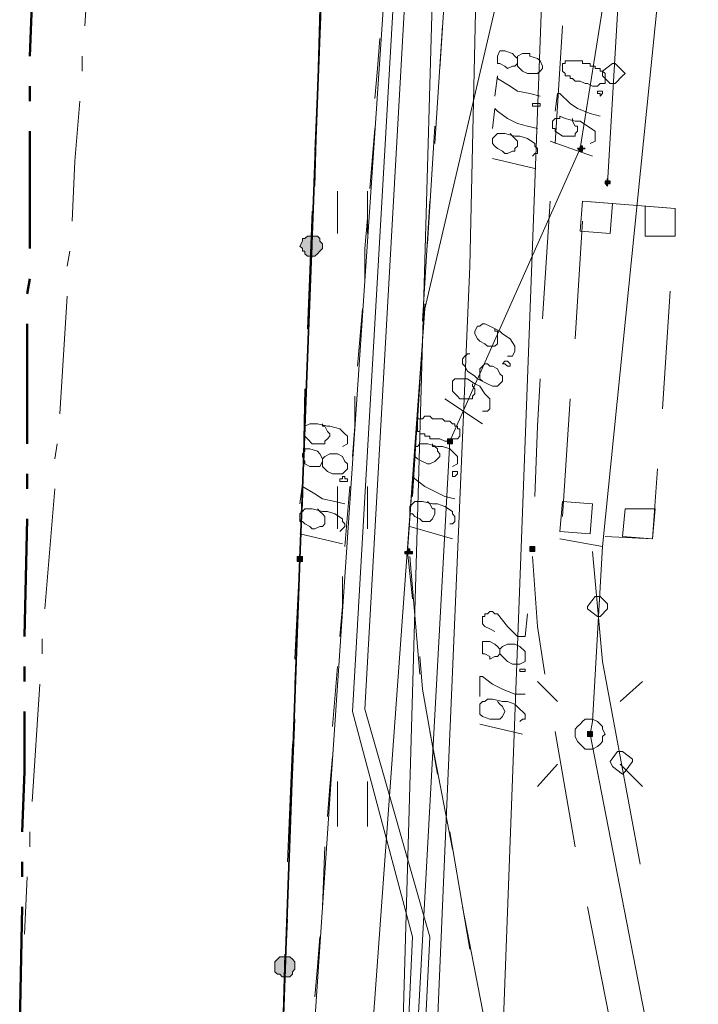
# Model space of a CAD drawing. Header units: metres. Extents: x 7431553 to 7432401, y 5544342 to 5544539.
# Tile 32 of 180: x 7432059 to 7432071, y 5544446 to 5544463. Entities that reach past the tile are written whole.
import ezdxf

# ---------------------------------------------------------------- set-up
doc = ezdxf.new("R2010")
doc.units = ezdxf.units.M
doc.header["$MEASUREMENT"] = 0
doc.layers.add('BG-PR90-PB-PZT-PZT01_2026_04_14$0$MAPA DCP', color=7, linetype='Continuous', lineweight=0)
doc.layers.add('PRIMETECH_XREF', color=7, linetype='Continuous', lineweight=5)

# ---------------------------------------------------------------- blocks, each defined once
blk = doc.blocks.new('BG-PR90-PB-PZT-PZT01_2026_04_14$0$Naddrwiną2025_v2klauzulap')
at = {"layer": 'BG-PR90-PB-PZT-PZT01_2026_04_14$0$MAPA DCP', "linetype": 'Continuous', "lineweight": 0, "transparency": 33554559}
for color, points in [(256, [(7431702.096, 5544483.194), (7431702.096, 5544483.194), (7431702.096, 5544483.194), (7431702.096, 5544483.194), (7431702.096, 5544483.194), (7431702.138, 5544483.237), (7431702.138, 5544483.237), (7431702.138, 5544483.237), (7431702.096, 5544483.237), (7431702.096, 5544483.279), (7431702.096, 5544483.279), (7431702.096, 5544483.279), (7431702.096, 5544483.279), (7431702.053, 5544483.279), (7431702.053, 5544483.279), (7431702.053, 5544483.279), (7431702.053, 5544483.237), (7431702.053, 5544483.237), (7431702.011, 5544483.237), (7431702.053, 5544483.237), (7431702.053, 5544483.194), (7431702.053, 5544483.194), (7431702.053, 5544483.194), (7431702.053, 5544483.194), (7431702.053, 5544483.194)]), (256, [(7431711.367, 5544482.94), (7431711.367, 5544482.94), (7431711.367, 5544482.94), (7431711.367, 5544482.94), (7431711.367, 5544482.983), (7431711.409, 5544482.983), (7431711.409, 5544482.983), (7431711.409, 5544482.983), (7431711.409, 5544482.983), (7431711.451, 5544482.983), (7431711.451, 5544482.94), (7431711.451, 5544482.94), (7431711.451, 5544482.94), (7431711.451, 5544482.94), (7431711.451, 5544482.898), (7431711.451, 5544482.898), (7431711.451, 5544482.898), (7431711.409, 5544482.898), (7431711.409, 5544482.898), (7431711.409, 5544482.898), (7431711.409, 5544482.898), (7431711.367, 5544482.898), (7431711.367, 5544482.898), (7431711.367, 5544482.898), (7431711.367, 5544482.898)]), (1, [(7431701.503, 5544482.729), (7431701.503, 5544482.729), (7431701.545, 5544482.771), (7431701.545, 5544482.771), (7431701.545, 5544482.771), (7431701.545, 5544482.771), (7431701.545, 5544482.771), (7431701.545, 5544482.813), (7431701.545, 5544482.813), (7431701.545, 5544482.813), (7431701.545, 5544482.813), (7431701.503, 5544482.813), (7431701.503, 5544482.856), (7431701.503, 5544482.813), (7431701.503, 5544482.813), (7431701.461, 5544482.813), (7431701.461, 5544482.813), (7431701.461, 5544482.813), (7431701.461, 5544482.771), (7431701.461, 5544482.771), (7431701.461, 5544482.771), (7431701.461, 5544482.771), (7431701.503, 5544482.771)]), (256, [(7431708.276, 5544481.924), (7431708.276, 5544481.924), (7431708.319, 5544481.924), (7431708.319, 5544482.009), (7431708.276, 5544482.009), (7431708.276, 5544482.009), (7431708.276, 5544482.009), (7431708.234, 5544482.009), (7431708.234, 5544482.009), (7431708.234, 5544482.009), (7431708.234, 5544482.009), (7431708.234, 5544481.967), (7431708.234, 5544481.967), (7431708.234, 5544481.967), (7431708.234, 5544481.967), (7431708.234, 5544481.924)]), (1, [(7431706.456, 5544480.527), (7431706.498, 5544480.527), (7431706.498, 5544480.527), (7431706.498, 5544480.527), (7431706.498, 5544480.57), (7431706.498, 5544480.57), (7431706.498, 5544480.57), (7431706.498, 5544480.612), (7431706.498, 5544480.612), (7431706.498, 5544480.612), (7431706.498, 5544480.612), (7431706.498, 5544480.612), (7431706.456, 5544480.612), (7431706.456, 5544480.612), (7431706.456, 5544480.612), (7431706.414, 5544480.612), (7431706.414, 5544480.612), (7431706.414, 5544480.612), (7431706.414, 5544480.57), (7431706.414, 5544480.57), (7431706.414, 5544480.57), (7431706.414, 5544480.527)]), (256, [(7431708.319, 5544479.808), (7431708.361, 5544479.808), (7431708.361, 5544479.935), (7431708.319, 5544479.935), (7431708.319, 5544479.935), (7431708.319, 5544479.892), (7431708.319, 5544479.892), (7431708.319, 5544479.892), (7431708.276, 5544479.892), (7431708.276, 5544479.85), (7431708.276, 5544479.85), (7431708.319, 5544479.85), (7431708.319, 5544479.85), (7431708.319, 5544479.85)]), (256, [(7431703.323, 5544478.199), (7431703.323, 5544478.284), (7431703.281, 5544478.326), (7431703.281, 5544478.326), (7431703.239, 5544478.368), (7431703.196, 5544478.411), (7431703.154, 5544478.411), (7431703.112, 5544478.411), (7431703.069, 5544478.368), (7431703.027, 5544478.368), (7431702.985, 5544478.326), (7431702.985, 5544478.284), (7431702.985, 5544478.241), (7431702.985, 5544478.199), (7431702.985, 5544478.157), (7431703.027, 5544478.114), (7431703.027, 5544478.072), (7431703.069, 5544478.072), (7431703.154, 5544478.03), (7431703.196, 5544478.072), (7431703.239, 5544478.072), (7431703.239, 5544478.114), (7431703.281, 5544478.114), (7431703.323, 5544478.157), (7431703.323, 5544478.157)]), (256, [(7431708.446, 5544477.987), (7431708.446, 5544477.987), (7431708.488, 5544477.987), (7431708.488, 5544477.987), (7431708.488, 5544477.987), (7431708.488, 5544478.03), (7431708.488, 5544478.03), (7431708.488, 5544478.03), (7431708.488, 5544478.03), (7431708.488, 5544478.072), (7431708.488, 5544478.072), (7431708.446, 5544478.072), (7431708.446, 5544478.072), (7431708.446, 5544478.072), (7431708.403, 5544478.072), (7431708.403, 5544478.072), (7431708.403, 5544478.03), (7431708.403, 5544478.03), (7431708.403, 5544478.03), (7431708.403, 5544478.03), (7431708.403, 5544477.987), (7431708.403, 5544477.987), (7431708.403, 5544477.987)]), (256, [(7431715.515, 5544477.776), (7431715.515, 5544477.86), (7431715.473, 5544477.903), (7431715.431, 5544477.903), (7431715.388, 5544477.945), (7431715.346, 5544477.945), (7431715.304, 5544477.945), (7431715.261, 5544477.945), (7431715.219, 5544477.903), (7431715.177, 5544477.86), (7431715.177, 5544477.818), (7431715.177, 5544477.776), (7431715.177, 5544477.733), (7431715.177, 5544477.691), (7431715.219, 5544477.649), (7431715.261, 5544477.606), (7431715.304, 5544477.606), (7431715.346, 5544477.606), (7431715.388, 5544477.606), (7431715.431, 5544477.606), (7431715.473, 5544477.649), (7431715.473, 5544477.691), (7431715.515, 5544477.733), (7431715.515, 5544477.733)])]:
    blk.add_hatch(color=color, dxfattribs=at).paths.add_polyline_path(points)
at = {"layer": 'BG-PR90-PB-PZT-PZT01_2026_04_14$0$MAPA DCP', "color": 1, "linetype": 'Continuous', "lineweight": 18, "transparency": 33554687}
for points in [[(7431635.886, 5544533.105), (7431638.934, 5544531.92), (7431663.403, 5544531.158), (7431665.096, 5544529.211), (7431669.541, 5544523.877), (7431682.876, 5544512.193), (7431686.983, 5544509.06), (7431687.11, 5544505.716), (7431686.813, 5544489.587), (7431687.448, 5544484.168), (7431694.603, 5544483.872), (7431701.503, 5544482.771), (7431706.456, 5544480.57), (7431739.603, 5544478.749), (7431762.082, 5544478.241), (7431770.083, 5544477.86)], [(7431658.365, 5544473.924), (7431661.371, 5544479.342), (7431661.667, 5544486.666), (7431662.26, 5544486.962), (7431666.366, 5544488.528), (7431671.531, 5544488.867), (7431684.104, 5544486.412), (7431694.01, 5544484.591), (7431708.234, 5544483.152), (7431711.197, 5544482.983), (7431711.409, 5544482.94), (7431722.5, 5544485.099), (7431725.802, 5544482.559), (7431743.117, 5544482.517), (7431770.083, 5544481.755)], [(7431708.234, 5544483.152), (7431708.107, 5544482.432)], [(7431672.886, 5544473.797), (7431677.839, 5544480.231), (7431680.717, 5544481.416), (7431703.493, 5544480.908), (7431737.148, 5544479.469), (7431752.218, 5544478.665), (7431760.473, 5544478.707), (7431770.083, 5544477.987)], [(7431770.083, 5544477.522), (7431750.567, 5544478.453), (7431714.838, 5544480.231), (7431710.986, 5544479.13), (7431679.49, 5544480.908), (7431677.923, 5544480.019), (7431672.547, 5544473.797)], [(7431770.083, 5544477.352), (7431750.567, 5544478.284), (7431714.838, 5544479.935), (7431711.028, 5544478.919), (7431679.49, 5544480.739), (7431678.093, 5544479.723), (7431672.928, 5544473.797)], [(7431672.759, 5544473.797), (7431675.934, 5544478.072), (7431684.019, 5544480.697), (7431718.225, 5544479.723), (7431723.94, 5544479.427), (7431745.953, 5544478.665), (7431770.083, 5544477.691)]]:
    blk.add_lwpolyline(points, dxfattribs=at)
at = {"layer": 'BG-PR90-PB-PZT-PZT01_2026_04_14$0$MAPA DCP', "linetype": 'Continuous', "lineweight": 18, "transparency": 33554687}
for points in [[(7431770.083, 5544474.643), (7431683.046, 5544480.527), (7431684.527, 5544515.452), (7431709.8, 5544513.844), (7431732.576, 5544512.404), (7431766.188, 5544504.996), (7431770.083, 5544504.869)], [(7431702.392, 5544482.813), (7431702.519, 5544484.38), (7431702.942, 5544484.38)], [(7431703.916, 5544484.295), (7431705.906, 5544484.168)], [(7431706.922, 5544484.083), (7431708.107, 5544483.999), (7431708.065, 5544483.194)], [(7431708.319, 5544482.983), (7431710.181, 5544483.152), (7431713.61, 5544483.787)], [(7431710.52, 5544483.829), (7431710.859, 5544483.448)], [(7431712.298, 5544483.829), (7431711.917, 5544483.448)], [(7431694.899, 5544483.66), (7431702.096, 5544483.237)], [(7431716.277, 5544483.279), (7431714.33, 5544482.898)], [(7431704.72, 5544482.686), (7431702.731, 5544482.813)], [(7431707.726, 5544482.475), (7431705.736, 5544482.602)], [(7431713.314, 5544482.686), (7431711.367, 5544482.348)], [(7431701.418, 5544482.348), (7431699.429, 5544482.475)], [(7431710.52, 5544482.051), (7431710.859, 5544482.39)], [(7431712.298, 5544482.051), (7431711.917, 5544482.39)], [(7431704.382, 5544482.136), (7431702.392, 5544482.263)], [(7431707.387, 5544482.009), (7431706.202, 5544482.051), (7431705.398, 5544482.094)], [(7431710.393, 5544482.178), (7431709.589, 5544482.051), (7431708.403, 5544481.967)], [(7431716.277, 5544481.162), (7431714.33, 5544480.781)], [(7431713.06, 5544480.57), (7431715.05, 5544480.908)], [(7431713.356, 5544480.612), (7431711.367, 5544480.231)], [(7431676.526, 5544473.754), (7431683.046, 5544480.527), (7431770.083, 5544474.643)], [(7431698.159, 5544480.527), (7431700.148, 5544480.4)], [(7431701.418, 5544480.316), (7431699.429, 5544480.443)], [(7431701.122, 5544480.316), (7431703.112, 5544480.189)], [(7431704.424, 5544480.104), (7431702.392, 5544480.231)], [(7431710.097, 5544480.062), (7431710.647, 5544480.104), (7431712.086, 5544480.358)], [(7431704.128, 5544480.146), (7431706.117, 5544480.019)], [(7431707.387, 5544479.935), (7431705.398, 5544480.062)], [(7431710.393, 5544480.062), (7431708.403, 5544479.892)], [(7431707.133, 5544479.935), (7431708.319, 5544479.85), (7431709.123, 5544479.935)], [(7431702.942, 5544479.173), (7431702.223, 5544479.173)], [(7431707.938, 5544479.173), (7431707.218, 5544479.173)], [(7431712.975, 5544479.173), (7431712.213, 5544479.173)], [(7431702.223, 5544478.665), (7431702.942, 5544478.665)], [(7431707.218, 5544478.665), (7431707.938, 5544478.665)], [(7431712.213, 5544478.665), (7431712.975, 5544478.665)], [(7431702.138, 5544478.284), (7431699.132, 5544478.368)], [(7431699.556, 5544478.368), (7431701.545, 5544478.284)], [(7431702.561, 5544478.241), (7431704.551, 5544478.157)], [(7431706.117, 5544478.114), (7431703.154, 5544478.241)], [(7431705.567, 5544478.114), (7431707.557, 5544478.072)], [(7431710.139, 5544477.945), (7431708.446, 5544478.03), (7431707.133, 5544478.072)], [(7431708.573, 5544478.03), (7431710.562, 5544477.945)], [(7431714.118, 5544477.818), (7431711.155, 5544477.945)], [(7431711.578, 5544477.903), (7431713.568, 5544477.818)], [(7431714.542, 5544477.818), (7431716.574, 5544477.733)], [(7431718.14, 5544477.691), (7431715.134, 5544477.776)]]:
    blk.add_lwpolyline(points, dxfattribs=at)
at = {"layer": 'BG-PR90-PB-PZT-PZT01_2026_04_14$0$MAPA DCP', "color": 30, "linetype": 'Continuous', "lineweight": 18, "true_color": 0xff6500, "transparency": 33554687}
for points in [[(7431667.89, 5544473.839), (7431670.007, 5544477.691), (7431681.437, 5544483.321), (7431685.205, 5544484.591), (7431704.212, 5544480.146), (7431735.708, 5544477.86), (7431770.083, 5544477.564)], [(7431727.157, 5544480.951), (7431726.395, 5544481.12), (7431721.188, 5544481.289), (7431677.119, 5544482.94)]]:
    blk.add_lwpolyline(points, dxfattribs=at)
at = {"layer": 'BG-PR90-PB-PZT-PZT01_2026_04_14$0$MAPA DCP', "linetype": 'Continuous', "lineweight": 18, "transparency": 33554687}
for points in [[(7431702.519, 5544484.38), (7431702.477, 5544483.872), (7431702.985, 5544483.872), (7431702.985, 5544484.38)], [(7431708.107, 5544483.999), (7431707.599, 5544484.041), (7431707.599, 5544483.533), (7431708.065, 5544483.491)], [(7431711.705, 5544483.406), (7431711.705, 5544483.491), (7431711.832, 5544483.66), (7431711.875, 5544483.66), (7431712.044, 5544483.533), (7431712.086, 5544483.491), (7431711.959, 5544483.321), (7431711.875, 5544483.279)], [(7431700.064, 5544483.321), (7431700.064, 5544483.364), (7431700.233, 5544483.533), (7431700.275, 5544483.491), (7431700.402, 5544483.364), (7431700.402, 5544483.279), (7431700.275, 5544483.152), (7431700.191, 5544483.152)], [(7431702.392, 5544482.813), (7431702.9, 5544482.771), (7431702.942, 5544483.279), (7431702.434, 5544483.321)], [(7431709.081, 5544483.025), (7431709.081, 5544483.11), (7431709.208, 5544483.237), (7431709.292, 5544483.237), (7431709.419, 5544483.11), (7431709.419, 5544483.067), (7431709.292, 5544482.898), (7431709.25, 5544482.898)], [(7431711.155, 5544482.94), (7431711.155, 5544482.983), (7431711.197, 5544483.067), (7431711.24, 5544483.11), (7431711.282, 5544483.152), (7431711.324, 5544483.152), (7431711.409, 5544483.194), (7431711.451, 5544483.152), (7431711.536, 5544483.152), (7431711.578, 5544483.11), (7431711.621, 5544483.067), (7431711.663, 5544482.983), (7431711.663, 5544482.94), (7431711.663, 5544482.856), (7431711.621, 5544482.813), (7431711.578, 5544482.771), (7431711.536, 5544482.729), (7431711.451, 5544482.686), (7431711.409, 5544482.686), (7431711.324, 5544482.686), (7431711.282, 5544482.729), (7431711.24, 5544482.771), (7431711.197, 5544482.813), (7431711.155, 5544482.856)], [(7431707.98, 5544482.432), (7431708.022, 5544482.94), (7431707.514, 5544482.983), (7431707.472, 5544482.475)]]:
    blk.add_lwpolyline(points, close=True, dxfattribs=at)
at = {"layer": 'BG-PR90-PB-PZT-PZT01_2026_04_14$0$MAPA DCP', "linetype": 'Continuous', "lineweight": -3, "transparency": 33554687}
blk.add_lwpolyline([(7431702.096, 5544483.194), (7431702.096, 5544483.194), (7431702.096, 5544483.194), (7431702.096, 5544483.194), (7431702.096, 5544483.194), (7431702.138, 5544483.237), (7431702.138, 5544483.237), (7431702.138, 5544483.237), (7431702.096, 5544483.237), (7431702.096, 5544483.279), (7431702.096, 5544483.279), (7431702.096, 5544483.279), (7431702.096, 5544483.279), (7431702.053, 5544483.279), (7431702.053, 5544483.279), (7431702.053, 5544483.279), (7431702.053, 5544483.237), (7431702.053, 5544483.237), (7431702.011, 5544483.237), (7431702.053, 5544483.237), (7431702.053, 5544483.194), (7431702.053, 5544483.194), (7431702.053, 5544483.194), (7431702.053, 5544483.194), (7431702.053, 5544483.194)], dxfattribs=at)
at = {"layer": 'BG-PR90-PB-PZT-PZT01_2026_04_14$0$MAPA DCP', "linetype": 'Continuous', "lineweight": 0, "transparency": 33554687}
for points in [[(7431702.096, 5544483.194), (7431702.096, 5544483.194), (7431702.096, 5544483.194), (7431702.096, 5544483.194), (7431702.096, 5544483.194), (7431702.138, 5544483.237), (7431702.138, 5544483.237), (7431702.138, 5544483.237), (7431702.096, 5544483.237), (7431702.096, 5544483.279), (7431702.096, 5544483.279), (7431702.096, 5544483.279), (7431702.096, 5544483.279), (7431702.053, 5544483.279), (7431702.053, 5544483.279), (7431702.053, 5544483.279), (7431702.053, 5544483.237), (7431702.053, 5544483.237), (7431702.011, 5544483.237), (7431702.053, 5544483.237), (7431702.053, 5544483.194), (7431702.053, 5544483.194), (7431702.053, 5544483.194), (7431702.053, 5544483.194)], [(7431711.367, 5544482.94), (7431711.367, 5544482.94), (7431711.367, 5544482.94), (7431711.367, 5544482.94), (7431711.367, 5544482.983), (7431711.409, 5544482.983), (7431711.409, 5544482.983), (7431711.409, 5544482.983), (7431711.409, 5544482.983), (7431711.451, 5544482.983), (7431711.451, 5544482.94), (7431711.451, 5544482.94), (7431711.451, 5544482.94), (7431711.451, 5544482.94), (7431711.451, 5544482.898), (7431711.451, 5544482.898), (7431711.451, 5544482.898), (7431711.409, 5544482.898), (7431711.409, 5544482.898), (7431711.409, 5544482.898), (7431711.409, 5544482.898), (7431711.367, 5544482.898), (7431711.367, 5544482.898), (7431711.367, 5544482.898)], [(7431708.276, 5544481.924), (7431708.276, 5544481.924), (7431708.319, 5544481.924), (7431708.319, 5544482.009), (7431708.276, 5544482.009), (7431708.276, 5544482.009), (7431708.276, 5544482.009), (7431708.234, 5544482.009), (7431708.234, 5544482.009), (7431708.234, 5544482.009), (7431708.234, 5544482.009), (7431708.234, 5544481.967), (7431708.234, 5544481.967), (7431708.234, 5544481.967), (7431708.234, 5544481.967), (7431708.234, 5544481.924)], [(7431708.319, 5544479.808), (7431708.361, 5544479.808), (7431708.361, 5544479.935), (7431708.319, 5544479.935), (7431708.319, 5544479.935), (7431708.319, 5544479.892), (7431708.319, 5544479.892), (7431708.319, 5544479.892), (7431708.276, 5544479.892), (7431708.276, 5544479.85), (7431708.276, 5544479.85), (7431708.319, 5544479.85), (7431708.319, 5544479.85), (7431708.319, 5544479.85)], [(7431703.323, 5544478.199), (7431703.323, 5544478.284), (7431703.281, 5544478.326), (7431703.281, 5544478.326), (7431703.239, 5544478.368), (7431703.196, 5544478.411), (7431703.154, 5544478.411), (7431703.112, 5544478.411), (7431703.069, 5544478.368), (7431703.027, 5544478.368), (7431702.985, 5544478.326), (7431702.985, 5544478.284), (7431702.985, 5544478.241), (7431702.985, 5544478.199), (7431702.985, 5544478.157), (7431703.027, 5544478.114), (7431703.027, 5544478.072), (7431703.069, 5544478.072), (7431703.154, 5544478.03), (7431703.196, 5544478.072), (7431703.239, 5544478.072), (7431703.239, 5544478.114), (7431703.281, 5544478.114), (7431703.323, 5544478.157)], [(7431708.446, 5544477.987), (7431708.446, 5544477.987), (7431708.488, 5544477.987), (7431708.488, 5544477.987), (7431708.488, 5544477.987), (7431708.488, 5544478.03), (7431708.488, 5544478.03), (7431708.488, 5544478.03), (7431708.488, 5544478.03), (7431708.488, 5544478.072), (7431708.488, 5544478.072), (7431708.446, 5544478.072), (7431708.446, 5544478.072), (7431708.446, 5544478.072), (7431708.403, 5544478.072), (7431708.403, 5544478.072), (7431708.403, 5544478.03), (7431708.403, 5544478.03), (7431708.403, 5544478.03), (7431708.403, 5544478.03), (7431708.403, 5544477.987), (7431708.403, 5544477.987), (7431708.403, 5544477.987)], [(7431715.515, 5544477.776), (7431715.515, 5544477.86), (7431715.473, 5544477.903), (7431715.431, 5544477.903), (7431715.388, 5544477.945), (7431715.346, 5544477.945), (7431715.304, 5544477.945), (7431715.261, 5544477.945), (7431715.219, 5544477.903), (7431715.177, 5544477.86), (7431715.177, 5544477.818), (7431715.177, 5544477.776), (7431715.177, 5544477.733), (7431715.177, 5544477.691), (7431715.219, 5544477.649), (7431715.261, 5544477.606), (7431715.304, 5544477.606), (7431715.346, 5544477.606), (7431715.388, 5544477.606), (7431715.431, 5544477.606), (7431715.473, 5544477.649), (7431715.473, 5544477.691), (7431715.515, 5544477.733)]]:
    blk.add_lwpolyline(points, close=True, dxfattribs=at)
at = {"layer": 'BG-PR90-PB-PZT-PZT01_2026_04_14$0$MAPA DCP', "linetype": 'Continuous', "lineweight": 0, "transparency": 33554495}
blk.add_lwpolyline([(7431702.011, 5544483.237), (7431702.053, 5544483.237)], dxfattribs=at)
at = {"layer": 'BG-PR90-PB-PZT-PZT01_2026_04_14$0$MAPA DCP', "color": 1, "linetype": 'Continuous', "lineweight": 9, "transparency": 33554687}
for points in [[(7431700.106, 5544482.475), (7431700.191, 5544482.475), (7431700.233, 5544482.517), (7431700.275, 5544482.517), (7431700.275, 5544482.559), (7431700.275, 5544482.602), (7431700.318, 5544482.602), (7431700.318, 5544482.644), (7431700.36, 5544482.686), (7431700.36, 5544482.771), (7431700.402, 5544482.856), (7431700.402, 5544482.898), (7431700.445, 5544482.983), (7431700.445, 5544483.025), (7431700.445, 5544483.067), (7431700.402, 5544483.11), (7431700.402, 5544483.152), (7431700.402, 5544483.194), (7431700.36, 5544483.194), (7431700.318, 5544483.194), (7431700.275, 5544483.194), (7431700.233, 5544483.194), (7431700.191, 5544483.152), (7431700.191, 5544483.11), (7431700.148, 5544483.11), (7431700.148, 5544483.067), (7431700.148, 5544483.025), (7431700.106, 5544483.025), (7431700.106, 5544482.983), (7431700.106, 5544482.94), (7431700.064, 5544482.94), (7431700.064, 5544482.898), (7431700.064, 5544482.813), (7431700.021, 5544482.813), (7431700.021, 5544482.771), (7431700.021, 5544482.729), (7431700.021, 5544482.686), (7431700.021, 5544482.644), (7431700.021, 5544482.602), (7431700.021, 5544482.559), (7431700.021, 5544482.517), (7431700.064, 5544482.517), (7431700.064, 5544482.475)], [(7431700.572, 5544483.067), (7431700.529, 5544483.067), (7431700.529, 5544483.152), (7431700.572, 5544483.152), (7431700.614, 5544483.11), (7431700.572, 5544483.11)], [(7431705.144, 5544481.459), (7431705.101, 5544481.501), (7431705.101, 5544481.543), (7431705.144, 5544481.586), (7431705.186, 5544481.586), (7431705.186, 5544481.543), (7431705.144, 5544481.501)]]:
    blk.add_lwpolyline(points, close=True, dxfattribs=at)
for points in [[(7431700.868, 5544482.348), (7431700.572, 5544482.39), (7431700.572, 5544482.432), (7431700.741, 5544482.602), (7431700.826, 5544482.729), (7431700.91, 5544482.94), (7431700.953, 5544483.11)], [(7431701.418, 5544482.94), (7431701.376, 5544483.025), (7431701.207, 5544483.025), (7431701.122, 5544482.898), (7431701.037, 5544482.771), (7431701.037, 5544482.686), (7431700.995, 5544482.517), (7431700.953, 5544482.432), (7431700.995, 5544482.432), (7431700.995, 5544482.348), (7431701.037, 5544482.305), (7431701.122, 5544482.305), (7431701.164, 5544482.305), (7431701.164, 5544482.348), (7431701.207, 5544482.348), (7431701.291, 5544482.475), (7431701.291, 5544482.517), (7431701.291, 5544482.559), (7431701.291, 5544482.644), (7431701.291, 5544482.686), (7431701.249, 5544482.686), (7431701.207, 5544482.729), (7431701.164, 5544482.729), (7431701.122, 5544482.729), (7431701.122, 5544482.686), (7431701.037, 5544482.644), (7431700.995, 5544482.644)], [(7431701.376, 5544482.263), (7431701.63, 5544482.983)], [(7431705.017, 5544481.543), (7431705.017, 5544481.628), (7431704.932, 5544481.67), (7431704.847, 5544481.67), (7431704.72, 5544481.586), (7431704.636, 5544481.459), (7431704.593, 5544481.416), (7431704.509, 5544481.247), (7431704.466, 5544481.162), (7431704.466, 5544481.12), (7431704.509, 5544481.078), (7431704.509, 5544481.035), (7431704.593, 5544480.993), (7431704.636, 5544480.993), (7431704.72, 5544481.035), (7431704.763, 5544481.078), (7431704.805, 5544481.162), (7431704.847, 5544481.205), (7431704.847, 5544481.289), (7431704.847, 5544481.332), (7431704.805, 5544481.374), (7431704.763, 5544481.374), (7431704.72, 5544481.374), (7431704.678, 5544481.374), (7431704.593, 5544481.374), (7431704.593, 5544481.332), (7431704.551, 5544481.332)], [(7431704.974, 5544480.908), (7431704.974, 5544480.866), (7431705.017, 5544480.824), (7431705.059, 5544480.781), (7431705.101, 5544480.781), (7431705.144, 5544480.781), (7431705.186, 5544480.824), (7431705.271, 5544480.866), (7431705.355, 5544480.993), (7431705.398, 5544481.035), (7431705.482, 5544481.205), (7431705.525, 5544481.289), (7431705.525, 5544481.332), (7431705.525, 5544481.374), (7431705.482, 5544481.416), (7431705.44, 5544481.459), (7431705.398, 5544481.459), (7431705.355, 5544481.459), (7431705.313, 5544481.416), (7431705.228, 5544481.374), (7431705.186, 5544481.289), (7431705.186, 5544481.247), (7431705.144, 5544481.205), (7431705.144, 5544481.162), (7431705.186, 5544481.12), (7431705.228, 5544481.078), (7431705.271, 5544481.078), (7431705.313, 5544481.078), (7431705.355, 5544481.078), (7431705.398, 5544481.078), (7431705.44, 5544481.12)], [(7431705.948, 5544481.12), (7431705.948, 5544481.205), (7431705.906, 5544481.247), (7431705.736, 5544481.247), (7431705.652, 5544481.162), (7431705.525, 5544481.078), (7431705.482, 5544480.993), (7431705.398, 5544480.866), (7431705.398, 5544480.781), (7431705.398, 5544480.739), (7431705.398, 5544480.697), (7431705.398, 5544480.654), (7431705.44, 5544480.612), (7431705.482, 5544480.612), (7431705.525, 5544480.612), (7431705.567, 5544480.612), (7431705.609, 5544480.612), (7431705.694, 5544480.697), (7431705.736, 5544480.739), (7431705.736, 5544480.781), (7431705.736, 5544480.866), (7431705.736, 5544480.908), (7431705.736, 5544480.951), (7431705.694, 5544480.951), (7431705.652, 5544480.993), (7431705.609, 5544480.993), (7431705.567, 5544480.993), (7431705.525, 5544480.951), (7431705.482, 5544480.951)], [(7431705.736, 5544480.485), (7431706.16, 5544481.12)]]:
    blk.add_lwpolyline(points, dxfattribs=at)
at = {"layer": 'BG-PR90-PB-PZT-PZT01_2026_04_14$0$MAPA DCP', "color": 1, "linetype": 'Continuous', "lineweight": -3, "transparency": 33554687}
blk.add_lwpolyline([(7431701.503, 5544482.729), (7431701.503, 5544482.729), (7431701.545, 5544482.771), (7431701.545, 5544482.771), (7431701.545, 5544482.771), (7431701.545, 5544482.771), (7431701.545, 5544482.771), (7431701.545, 5544482.813), (7431701.545, 5544482.813), (7431701.545, 5544482.813), (7431701.545, 5544482.813), (7431701.503, 5544482.813), (7431701.503, 5544482.856), (7431701.503, 5544482.813), (7431701.503, 5544482.813), (7431701.461, 5544482.813), (7431701.461, 5544482.813), (7431701.461, 5544482.813), (7431701.461, 5544482.771), (7431701.461, 5544482.771), (7431701.461, 5544482.771), (7431701.461, 5544482.771), (7431701.503, 5544482.771)], close=True, dxfattribs=at)
at = {"layer": 'BG-PR90-PB-PZT-PZT01_2026_04_14$0$MAPA DCP', "color": 1, "linetype": 'Continuous', "lineweight": 0, "transparency": 33554687}
for points in [[(7431701.503, 5544482.729), (7431701.503, 5544482.729), (7431701.545, 5544482.771), (7431701.545, 5544482.771), (7431701.545, 5544482.771), (7431701.545, 5544482.771), (7431701.545, 5544482.771), (7431701.545, 5544482.813), (7431701.545, 5544482.813), (7431701.545, 5544482.813), (7431701.545, 5544482.813), (7431701.503, 5544482.813), (7431701.503, 5544482.856), (7431701.503, 5544482.813), (7431701.503, 5544482.813), (7431701.461, 5544482.813), (7431701.461, 5544482.813), (7431701.461, 5544482.813), (7431701.461, 5544482.771), (7431701.461, 5544482.771), (7431701.461, 5544482.771), (7431701.461, 5544482.771), (7431701.503, 5544482.771)], [(7431706.456, 5544480.527), (7431706.498, 5544480.527), (7431706.498, 5544480.527), (7431706.498, 5544480.527), (7431706.498, 5544480.57), (7431706.498, 5544480.57), (7431706.498, 5544480.57), (7431706.498, 5544480.612), (7431706.498, 5544480.612), (7431706.498, 5544480.612), (7431706.498, 5544480.612), (7431706.498, 5544480.612), (7431706.456, 5544480.612), (7431706.456, 5544480.612), (7431706.456, 5544480.612), (7431706.414, 5544480.612), (7431706.414, 5544480.612), (7431706.414, 5544480.612), (7431706.414, 5544480.57), (7431706.414, 5544480.57), (7431706.414, 5544480.57), (7431706.414, 5544480.527), (7431706.456, 5544480.527)]]:
    blk.add_lwpolyline(points, close=True, dxfattribs=at)
at = {"layer": 'BG-PR90-PB-PZT-PZT01_2026_04_14$0$MAPA DCP', "color": 1, "linetype": 'Continuous', "lineweight": 0, "transparency": 33554495}
blk.add_lwpolyline([(7431701.503, 5544482.856), (7431701.503, 5544482.813)], dxfattribs=at)
at = {"layer": 'BG-PR90-PB-PZT-PZT01_2026_04_14$0$MAPA DCP', "linetype": 'Continuous', "lineweight": 9, "transparency": 33554687}
for points in [[(7431700.064, 5544481.713), (7431699.979, 5544481.713), (7431699.937, 5544481.67), (7431699.894, 5544481.628), (7431699.852, 5544481.501), (7431699.852, 5544481.416), (7431699.937, 5544481.374), (7431699.979, 5544481.374), (7431700.064, 5544481.374), (7431700.064, 5544481.416), (7431700.106, 5544481.501), (7431700.148, 5544481.543), (7431700.106, 5544481.628), (7431700.106, 5544481.67), (7431700.064, 5544481.713), (7431700.106, 5544481.713), (7431700.191, 5544481.797), (7431700.233, 5544481.882), (7431700.233, 5544481.924), (7431700.233, 5544482.051), (7431700.191, 5544482.094), (7431700.148, 5544482.136), (7431700.106, 5544482.136), (7431700.021, 5544482.094), (7431699.979, 5544482.051), (7431699.937, 5544481.924), (7431699.894, 5544481.924), (7431699.894, 5544481.797), (7431699.937, 5544481.713), (7431699.979, 5544481.713)], [(7431700.614, 5544481.332), (7431700.275, 5544481.374), (7431700.318, 5544481.374), (7431700.445, 5544481.586), (7431700.529, 5544481.713), (7431700.572, 5544481.924), (7431700.614, 5544482.094)], [(7431701.164, 5544481.289), (7431700.826, 5544481.332), (7431700.868, 5544481.374), (7431700.995, 5544481.543), (7431701.08, 5544481.713), (7431701.122, 5544481.882), (7431701.164, 5544482.051)], [(7431701.63, 5544481.967), (7431701.588, 5544482.009), (7431701.588, 5544482.051), (7431701.503, 5544482.051), (7431701.461, 5544482.009), (7431701.418, 5544482.009), (7431701.334, 5544481.882), (7431701.291, 5544481.755), (7431701.291, 5544481.67), (7431701.249, 5544481.501), (7431701.249, 5544481.416), (7431701.249, 5544481.374), (7431701.291, 5544481.332), (7431701.334, 5544481.289), (7431701.376, 5544481.289), (7431701.418, 5544481.289), (7431701.461, 5544481.332), (7431701.503, 5544481.374), (7431701.545, 5544481.459), (7431701.588, 5544481.501), (7431701.588, 5544481.543), (7431701.545, 5544481.628), (7431701.545, 5544481.67), (7431701.503, 5544481.67), (7431701.461, 5544481.713), (7431701.418, 5544481.713), (7431701.376, 5544481.713), (7431701.334, 5544481.67), (7431701.291, 5544481.628), (7431701.249, 5544481.586)], [(7431701.672, 5544481.289), (7431701.842, 5544482.009)], [(7431709.673, 5544481.332), (7431709.631, 5544481.247), (7431709.589, 5544481.162), (7431709.546, 5544481.12), (7431709.504, 5544481.12), (7431709.462, 5544481.12), (7431709.419, 5544481.12), (7431709.419, 5544481.162), (7431709.377, 5544481.162), (7431709.377, 5544481.205), (7431709.335, 5544481.247), (7431709.335, 5544481.289), (7431709.377, 5544481.332), (7431709.377, 5544481.374), (7431709.589, 5544481.543), (7431709.758, 5544481.713), (7431709.758, 5544481.84), (7431709.377, 5544481.882)], [(7431710.054, 5544481.416), (7431709.97, 5544481.416), (7431709.927, 5544481.374), (7431709.885, 5544481.332), (7431709.843, 5544481.247), (7431709.843, 5544481.162), (7431709.843, 5544481.12), (7431709.927, 5544481.12), (7431709.97, 5544481.12), (7431710.054, 5544481.12), (7431710.054, 5544481.162), (7431710.097, 5544481.247), (7431710.139, 5544481.247), (7431710.097, 5544481.332), (7431710.097, 5544481.374), (7431710.054, 5544481.416), (7431710.097, 5544481.459), (7431710.181, 5544481.543), (7431710.224, 5544481.628), (7431710.224, 5544481.67), (7431710.224, 5544481.755), (7431710.181, 5544481.84), (7431710.139, 5544481.84), (7431710.097, 5544481.84), (7431710.012, 5544481.84), (7431709.927, 5544481.755), (7431709.885, 5544481.67), (7431709.885, 5544481.628), (7431709.885, 5544481.543), (7431709.927, 5544481.459), (7431709.97, 5544481.416)], [(7431710.774, 5544481.078), (7431710.435, 5544481.078), (7431710.435, 5544481.12), (7431710.562, 5544481.289), (7431710.647, 5544481.459), (7431710.732, 5544481.67), (7431710.732, 5544481.84)], [(7431711.197, 5544481.755), (7431711.155, 5544481.797), (7431711.155, 5544481.84), (7431711.07, 5544481.84), (7431711.028, 5544481.797), (7431710.986, 5544481.755), (7431710.901, 5544481.67), (7431710.859, 5544481.543), (7431710.859, 5544481.459), (7431710.816, 5544481.289), (7431710.816, 5544481.205), (7431710.859, 5544481.162), (7431710.859, 5544481.12), (7431710.901, 5544481.078), (7431710.943, 5544481.078), (7431710.986, 5544481.078), (7431711.028, 5544481.078), (7431711.07, 5544481.078), (7431711.113, 5544481.12), (7431711.155, 5544481.247), (7431711.155, 5544481.289), (7431711.155, 5544481.332), (7431711.155, 5544481.416), (7431711.113, 5544481.459), (7431711.028, 5544481.501), (7431710.943, 5544481.459), (7431710.901, 5544481.416), (7431710.859, 5544481.374)], [(7431711.24, 5544481.078), (7431711.409, 5544481.797)], [(7431706.879, 5544480.612), (7431706.837, 5544480.697), (7431706.71, 5544480.697), (7431706.668, 5544480.654), (7431706.583, 5544480.57), (7431706.541, 5544480.443), (7431706.541, 5544480.358), (7431706.498, 5544480.189), (7431706.498, 5544480.104), (7431706.498, 5544480.062), (7431706.541, 5544480.019), (7431706.541, 5544479.977), (7431706.583, 5544479.977), (7431706.625, 5544479.977), (7431706.668, 5544479.977), (7431706.71, 5544479.977), (7431706.752, 5544480.019), (7431706.795, 5544480.104), (7431706.837, 5544480.189), (7431706.837, 5544480.231), (7431706.795, 5544480.316), (7431706.752, 5544480.358), (7431706.71, 5544480.4), (7431706.668, 5544480.4), (7431706.625, 5544480.358), (7431706.583, 5544480.358), (7431706.541, 5544480.316), (7431706.541, 5544480.273), (7431706.498, 5544480.273)], [(7431707.387, 5544479.935), (7431707.049, 5544479.935), (7431707.091, 5544479.977), (7431707.218, 5544480.146), (7431707.303, 5544480.316), (7431707.387, 5544480.485), (7431707.43, 5544480.654)], [(7431707.853, 5544480.57), (7431707.853, 5544480.612), (7431707.811, 5544480.654), (7431707.726, 5544480.654), (7431707.684, 5544480.612), (7431707.641, 5544480.612), (7431707.557, 5544480.485), (7431707.514, 5544480.358), (7431707.514, 5544480.273), (7431707.472, 5544480.104), (7431707.472, 5544480.019), (7431707.472, 5544479.977), (7431707.514, 5544479.935), (7431707.557, 5544479.892), (7431707.599, 5544479.892), (7431707.684, 5544479.892), (7431707.684, 5544479.935), (7431707.726, 5544479.977), (7431707.768, 5544480.062), (7431707.811, 5544480.104), (7431707.811, 5544480.146), (7431707.811, 5544480.231), (7431707.768, 5544480.273), (7431707.684, 5544480.316), (7431707.641, 5544480.316), (7431707.599, 5544480.316), (7431707.599, 5544480.273), (7431707.514, 5544480.231), (7431707.472, 5544480.189)], [(7431707.895, 5544479.892), (7431708.107, 5544480.612)], [(7431706.541, 5544478.749), (7431706.498, 5544478.834), (7431706.371, 5544478.834), (7431706.329, 5544478.792), (7431706.244, 5544478.707), (7431706.202, 5544478.538), (7431706.202, 5544478.495), (7431706.16, 5544478.326), (7431706.16, 5544478.199), (7431706.202, 5544478.114), (7431706.244, 5544478.114), (7431706.329, 5544478.114), (7431706.371, 5544478.114), (7431706.414, 5544478.157), (7431706.498, 5544478.241), (7431706.498, 5544478.326), (7431706.498, 5544478.368), (7431706.498, 5544478.453), (7431706.456, 5544478.453), (7431706.414, 5544478.495), (7431706.371, 5544478.538), (7431706.329, 5544478.538), (7431706.287, 5544478.495), (7431706.202, 5544478.453), (7431706.202, 5544478.411), (7431706.16, 5544478.411)], [(7431706.795, 5544478.411), (7431706.752, 5544478.411), (7431706.668, 5544478.368), (7431706.625, 5544478.326), (7431706.583, 5544478.199), (7431706.583, 5544478.114), (7431706.625, 5544478.114), (7431706.668, 5544478.072), (7431706.71, 5544478.072), (7431706.795, 5544478.114), (7431706.837, 5544478.114), (7431706.879, 5544478.199), (7431706.879, 5544478.241), (7431706.879, 5544478.326), (7431706.879, 5544478.368), (7431706.795, 5544478.411), (7431706.879, 5544478.411), (7431706.964, 5544478.495), (7431707.006, 5544478.58), (7431707.006, 5544478.622), (7431707.006, 5544478.749), (7431706.964, 5544478.792), (7431706.922, 5544478.834), (7431706.837, 5544478.834), (7431706.795, 5544478.792), (7431706.71, 5544478.749), (7431706.668, 5544478.665), (7431706.668, 5544478.622), (7431706.668, 5544478.538), (7431706.71, 5544478.453), (7431706.752, 5544478.411)], [(7431707.514, 5544478.03), (7431707.176, 5544478.072), (7431707.218, 5544478.072), (7431707.345, 5544478.284), (7431707.43, 5544478.411), (7431707.472, 5544478.622), (7431707.514, 5544478.792)], [(7431707.98, 5544478.707), (7431707.938, 5544478.749), (7431707.895, 5544478.792), (7431707.853, 5544478.792), (7431707.811, 5544478.749), (7431707.768, 5544478.749), (7431707.684, 5544478.622), (7431707.641, 5544478.495), (7431707.641, 5544478.411), (7431707.599, 5544478.241), (7431707.599, 5544478.157), (7431707.599, 5544478.114), (7431707.641, 5544478.072), (7431707.684, 5544478.03), (7431707.768, 5544478.03), (7431707.811, 5544478.03), (7431707.811, 5544478.072), (7431707.853, 5544478.114), (7431707.895, 5544478.199), (7431707.938, 5544478.241), (7431707.938, 5544478.284), (7431707.895, 5544478.368), (7431707.895, 5544478.411), (7431707.853, 5544478.453), (7431707.811, 5544478.453), (7431707.768, 5544478.453), (7431707.726, 5544478.453), (7431707.684, 5544478.411), (7431707.641, 5544478.368), (7431707.599, 5544478.326)], [(7431708.022, 5544478.03), (7431708.192, 5544478.749)]]:
    blk.add_lwpolyline(points, dxfattribs=at)
for points in [[(7431700.783, 5544481.967), (7431700.741, 5544481.967), (7431700.741, 5544482.094), (7431700.783, 5544482.094), (7431700.783, 5544482.051), (7431700.783, 5544482.009)], [(7431710.351, 5544481.755), (7431710.308, 5544481.755), (7431710.308, 5544481.84), (7431710.351, 5544481.84), (7431710.351, 5544481.797)], [(7431706.16, 5544480.019), (7431706.287, 5544480.019), (7431706.287, 5544480.062), (7431706.329, 5544480.062), (7431706.329, 5544480.104), (7431706.329, 5544480.146), (7431706.371, 5544480.146), (7431706.371, 5544480.189), (7431706.371, 5544480.231), (7431706.414, 5544480.231), (7431706.414, 5544480.316), (7431706.414, 5544480.4), (7431706.456, 5544480.485), (7431706.456, 5544480.527), (7431706.456, 5544480.57), (7431706.414, 5544480.612), (7431706.414, 5544480.654), (7431706.414, 5544480.697), (7431706.371, 5544480.739), (7431706.329, 5544480.739), (7431706.287, 5544480.739), (7431706.244, 5544480.739), (7431706.244, 5544480.697), (7431706.202, 5544480.697), (7431706.202, 5544480.654), (7431706.16, 5544480.654), (7431706.16, 5544480.612), (7431706.117, 5544480.57), (7431706.117, 5544480.527), (7431706.117, 5544480.485), (7431706.075, 5544480.443), (7431706.075, 5544480.4), (7431706.075, 5544480.358), (7431706.075, 5544480.316), (7431706.075, 5544480.273), (7431706.033, 5544480.231), (7431706.033, 5544480.189), (7431706.033, 5544480.146), (7431706.075, 5544480.104), (7431706.075, 5544480.062), (7431706.075, 5544480.019), (7431706.117, 5544480.019)], [(7431707.006, 5544480.612), (7431706.964, 5544480.612), (7431706.964, 5544480.697), (7431707.006, 5544480.697), (7431707.049, 5544480.654), (7431707.049, 5544480.612)], [(7431707.133, 5544478.707), (7431707.091, 5544478.707), (7431707.091, 5544478.749), (7431707.049, 5544478.749), (7431707.049, 5544478.792), (7431707.091, 5544478.792), (7431707.091, 5544478.834), (7431707.133, 5544478.834), (7431707.133, 5544478.792), (7431707.133, 5544478.749)]]:
    blk.add_lwpolyline(points, close=True, dxfattribs=at)
at = {"layer": 'BG-PR90-PB-PZT-PZT01_2026_04_14$0$MAPA DCP', "color": 94, "linetype": 'Continuous', "lineweight": 18, "true_color": 0x009a00, "transparency": 33554687}
for points in [[(7431700.656, 5544479.3), (7431700.148, 5544479.342), (7431699.64, 5544479.384)], [(7431702.18, 5544479.215), (7431701.164, 5544479.3)], [(7431703.704, 5544479.13), (7431703.196, 5544479.13), (7431702.688, 5544479.173)], [(7431705.186, 5544479.003), (7431704.212, 5544479.088)], [(7431706.71, 5544478.919), (7431706.202, 5544478.961), (7431705.694, 5544478.961)], [(7431708.234, 5544478.792), (7431707.218, 5544478.876)], [(7431709.758, 5544478.707), (7431709.25, 5544478.749), (7431708.742, 5544478.749)], [(7431711.282, 5544478.58), (7431710.266, 5544478.665)], [(7431712.806, 5544478.495), (7431712.298, 5544478.538), (7431711.79, 5544478.58)], [(7431714.33, 5544478.411), (7431713.314, 5544478.453)], [(7431715.854, 5544478.284), (7431715.346, 5544478.326), (7431714.838, 5544478.368)]]:
    blk.add_lwpolyline(points, dxfattribs=at)
at = {"layer": 'BG-PR90-PB-PZT-PZT01_2026_04_14$0$MAPA DCP', "color": 4, "linetype": 'Continuous', "lineweight": 18, "transparency": 33554687}
for points in [[(7431700.656, 5544479.3), (7431700.148, 5544479.342), (7431699.64, 5544479.384)], [(7431702.18, 5544479.215), (7431701.164, 5544479.3)], [(7431703.704, 5544479.13), (7431703.196, 5544479.13), (7431702.688, 5544479.173)], [(7431705.186, 5544479.003), (7431704.212, 5544479.088)], [(7431706.71, 5544478.919), (7431706.202, 5544478.961), (7431705.694, 5544478.961)], [(7431708.234, 5544478.792), (7431707.218, 5544478.876)], [(7431709.758, 5544478.707), (7431709.25, 5544478.749), (7431708.742, 5544478.749)], [(7431711.282, 5544478.58), (7431710.266, 5544478.665)], [(7431712.806, 5544478.495), (7431712.298, 5544478.538), (7431711.79, 5544478.58)], [(7431714.33, 5544478.411), (7431713.314, 5544478.453)], [(7431715.854, 5544478.284), (7431715.346, 5544478.326), (7431714.838, 5544478.368)], [(7431699.429, 5544474.389), (7431697.439, 5544474.516)], [(7431700.191, 5544474.347), (7431699.937, 5544474.347)], [(7431702.731, 5544474.178), (7431701.715, 5544474.22), (7431700.699, 5544474.305)], [(7431703.493, 5544474.093), (7431703.239, 5544474.135)], [(7431705.99, 5544473.966), (7431704.001, 5544474.093)], [(7431706.752, 5544473.881), (7431706.498, 5544473.924)], [(7431709.292, 5544473.712), (7431708.276, 5544473.797), (7431707.26, 5544473.881)], [(7431710.054, 5544473.67), (7431709.8, 5544473.67)], [(7431712.552, 5544473.5), (7431710.562, 5544473.627)], [(7431713.314, 5544473.458), (7431713.06, 5544473.458)], [(7431714.796, 5544473.373), (7431713.822, 5544473.416)]]:
    blk.add_lwpolyline(points, dxfattribs=at)
at = {"layer": 'BG-PR90-PB-PZT-PZT01_2026_04_14$0$MAPA DCP', "linetype": 'Continuous', "lineweight": 35, "transparency": 33554687}
blk.add_lwpolyline([(7431770.083, 5544475.532), (7431752.811, 5544476.294), (7431729.739, 5544477.268), (7431708.446, 5544478.03), (7431682.834, 5544479.003), (7431677.839, 5544473.754)], dxfattribs=at)
at = {"layer": 'BG-PR90-PB-PZT-PZT01_2026_04_14$0$MAPA DCP', "linetype": 'Continuous', "lineweight": 50, "transparency": 33554687}
for points in [[(7431697.905, 5544473.5), (7431698.921, 5544473.5), (7431699.937, 5544473.458)], [(7431700.445, 5544473.458), (7431700.699, 5544473.458)], [(7431701.207, 5544473.458), (7431703.196, 5544473.458)], [(7431703.704, 5544473.458), (7431703.958, 5544473.416)], [(7431704.466, 5544473.416), (7431705.482, 5544473.416), (7431706.498, 5544473.416)], [(7431707.006, 5544473.416), (7431707.26, 5544473.416)], [(7431707.768, 5544473.416), (7431709.758, 5544473.373)], [(7431710.266, 5544473.373), (7431710.52, 5544473.373)], [(7431711.028, 5544473.373), (7431712.044, 5544473.373), (7431713.06, 5544473.331)], [(7431713.568, 5544473.331), (7431713.822, 5544473.331)], [(7431714.33, 5544473.331), (7431716.32, 5544473.289)]]:
    blk.add_lwpolyline(points, dxfattribs=at)
blk = doc.blocks.new('BG-PR90-PB-PZT-PZT01_2026_04_14')
at = {"layer": 'BG-PR90-PB-PZT-PZT01_2026_04_14$0$MAPA DCP', "rotation": 270}
blk.add_blockref('BG-PR90-PB-PZT-PZT01_2026_04_14$0$Naddrwiną2025_v2klauzulap', (1887585.788, 12976162.34), dxfattribs=at)

msp = doc.modelspace()

# ---------------------------------------------------------------- block references
at = {"layer": 'PRIMETECH_XREF', "linetype": 'Continuous', "lineweight": 0, "rotation": 360}
msp.add_blockref('BG-PR90-PB-PZT-PZT01_2026_04_14', (0, 0), dxfattribs=at)

doc.saveas('drawing.dxf')
